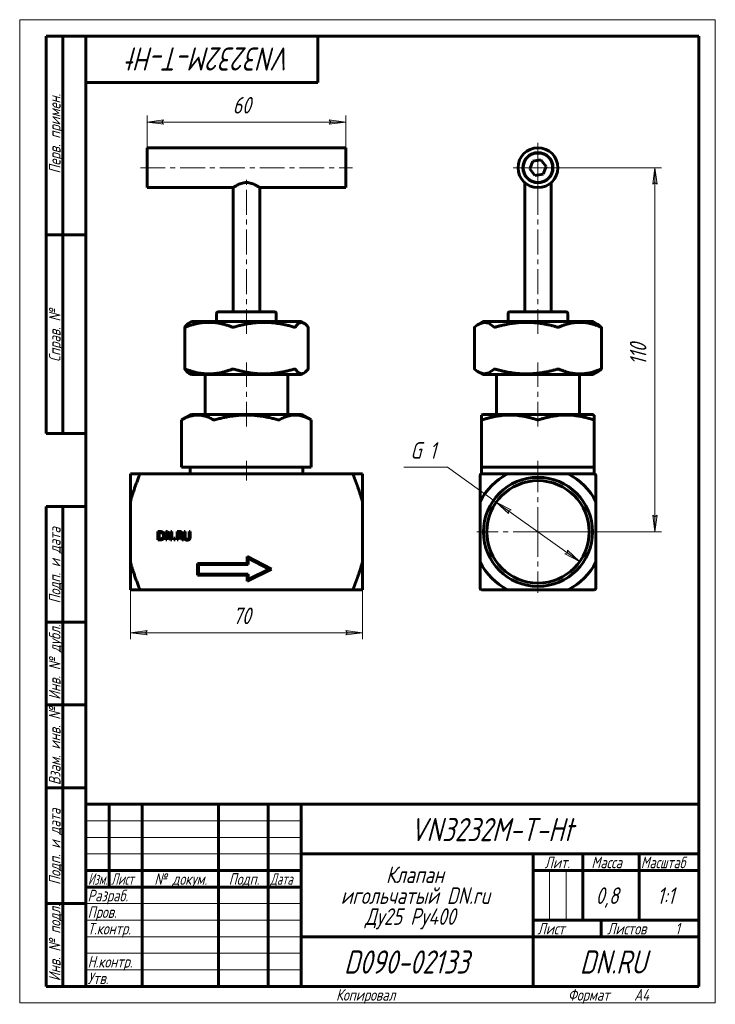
# Model space of a CAD drawing. Header units: millimetres. Extents: x 0 to 210, y 0 to 297.
import ezdxf

# ---------------------------------------------------------------- set-up
doc = ezdxf.new("R2010")
doc.units = ezdxf.units.MM
for name, pattern in [('K5LT_AXLED', [12, 7.5, -1.5, 1.5, -1.5]), ('K5LT_BASIC', [0]), ('K5LT_THIN', [0])]:
    doc.linetypes.add(name, pattern=pattern)
doc.layers.add('Системный слой', color=7, linetype='Continuous')
doc.layers.add('Системный слой (1)', color=7, linetype='Continuous', true_color=0x6c6c6c)
doc.styles.add('KDIMTEXTSTYLE', font='GOST_AU.SHX', dxfattribs={"width": 0.96, "oblique": 15, "height": 5})
doc.styles.add('KTEXTSTYLE', font='GOST_AU.SHX', dxfattribs={"width": 0.96, "height": 5})
doc.dimstyles.new('KDIMSTYLE (1.00)', dxfattribs={"dimtxt": 5, "dimasz": 1, "dimexe": 2, "dimexo": 0, "dimgap": 1, "dimtad": 1, "dimtxsty": 'KDIMTEXTSTYLE', "dimsah": 1, "dimcen": 0, "dimdle": 1, "dimadec": 0, "dimazin": 0, "dimtfac": 0.667, "dimtmove": 0, "dimatfit": 3, "dimfxl": 1, "dimtvp": 1, "dimtolj": 1, "dimtzin": 0, "dimarcsym": 0})

# ---------------------------------------------------------------- blocks, each defined once
blk = doc.blocks.new('U0')
at = {"layer": 'Системный слой (1)', "color": 143, "linetype": 'K5LT_BASIC', "lineweight": 60, "true_color": 0x33acca}
for p, q in [((83.12, 191.44), (84.09, 190.39)), ((84.09, 190.39), (84.96, 190.01)), ((85.82, 190.22), (86.21, 190.5)), ((86.21, 190.5), (86.61, 190.9)), ((86.61, 190.9), (87.04, 191.44)), ((84.96, 190.01), (85.82, 190.22))]:
    blk.add_line(p, q, dxfattribs=at)
blk = doc.blocks.new('U1')
at = {"layer": 'Системный слой (1)', "color": 143, "linetype": 'K5LT_BASIC', "lineweight": 60, "true_color": 0x33acca}
for p, q in [((38.45, 252.29), (38.45, 258.29)), ((38.45, 246.29), (38.45, 252.29))]:
    blk.add_line(p, q, dxfattribs=at)
blk = doc.blocks.new('U2')
at = {"layer": 'Системный слой (1)', "color": 143, "linetype": 'K5LT_BASIC', "lineweight": 60, "true_color": 0x33acca}
for p, q in [((84.96, 205.57), (84.09, 205.19)), ((85.82, 205.36), (84.96, 205.57)), ((86.21, 205.09), (85.82, 205.36)), ((84.09, 205.19), (83.12, 204.14)), ((86.61, 204.68), (86.21, 205.09)), ((87.04, 204.14), (86.61, 204.68))]:
    blk.add_line(p, q, dxfattribs=at)
blk = doc.blocks.new('U3')
at = {"layer": 'Системный слой (1)', "color": 143, "linetype": 'K5LT_BASIC', "lineweight": 60, "true_color": 0x33acca}
for p, q in [((49.84, 204.13), (49.85, 204.14)), ((49.84, 204.12), (49.84, 204.13)), ((49.84, 204.13), (49.84, 204.13)), ((49.84, 204.13), (49.84, 204.13)), ((49.84, 204.13), (49.84, 204.13)), ((49.84, 204.13), (49.84, 204.13)), ((49.84, 204.13), (49.84, 204.13)), ((49.84, 204.11), (49.84, 204.12)), ((49.85, 204.11), (49.84, 204.11)), ((49.85, 204.14), (49.85, 204.14)), ((49.86, 204.1), (49.85, 204.11)), ((49.87, 204.1), (49.86, 204.1)), ((49.86, 204.1), (49.86, 204.1)), ((49.86, 204.1), (49.86, 204.1)), ((49.86, 204.1), (49.86, 204.1)), ((49.91, 204.11), (49.87, 204.1)), ((49.94, 204.12), (49.91, 204.11)), ((49.95, 204.12), (49.94, 204.12)), ((49.96, 204.13), (49.95, 204.12)), ((50.01, 204.14), (49.96, 204.13)), ((49.96, 204.13), (49.96, 204.13)), ((49.96, 204.13), (49.96, 204.13))]:
    blk.add_line(p, q, dxfattribs=at)
blk = doc.blocks.new('U4')
at = {"layer": 'Системный слой (1)', "color": 143, "linetype": 'K5LT_BASIC', "lineweight": 60, "true_color": 0x33acca}
for p, q in [((49.84, 191.47), (49.86, 191.48)), ((49.84, 191.46), (49.84, 191.47)), ((49.84, 191.45), (49.84, 191.46)), ((49.84, 191.46), (49.84, 191.46)), ((49.84, 191.46), (49.84, 191.46)), ((49.84, 191.46), (49.84, 191.46)), ((49.84, 191.46), (49.84, 191.46)), ((49.84, 191.46), (49.84, 191.46)), ((49.85, 191.44), (49.84, 191.45)), ((49.86, 191.48), (49.86, 191.48)), ((49.86, 191.48), (49.87, 191.48)), ((49.87, 191.48), (49.87, 191.48)), ((49.87, 191.48), (49.87, 191.48)), ((49.87, 191.48), (49.89, 191.48)), ((49.89, 191.48), (49.91, 191.47)), ((49.91, 191.47), (49.96, 191.46)), ((49.96, 191.46), (49.97, 191.46)), ((49.97, 191.46), (49.97, 191.45)), ((49.97, 191.45), (49.98, 191.45)), ((49.98, 191.45), (49.99, 191.45)), ((49.99, 191.45), (50.01, 191.44))]:
    blk.add_line(p, q, dxfattribs=at)
blk = doc.blocks.new('U5')
at = {"layer": 'Системный слой (1)', "color": 143, "linetype": 'K5LT_BASIC', "lineweight": 60, "true_color": 0x33acca}
for p, q in [((38.45, 246.29), (64.45, 246.29)), ((72.45, 246.29), (98.45, 246.29))]:
    blk.add_line(p, q, dxfattribs=at)
blk = doc.blocks.new('U6')
at = {"layer": 'Системный слой (1)', "color": 143, "linetype": 'K5LT_BASIC', "lineweight": 60, "true_color": 0x33acca}
for p, q in [((98.45, 258.29), (98.45, 252.29)), ((98.45, 252.29), (98.45, 246.29))]:
    blk.add_line(p, q, dxfattribs=at)
blk = doc.blocks.new('D0')
at = {"layer": 'Системный слой (1)'}
for points in [[(33.45, 111.83), (38.45, 112.49), (37.95, 111.83), (38.45, 111.17)], [(98.45, 111.17), (103.45, 111.83), (98.45, 112.49), (98.95, 111.83)]]:
    blk.add_hatch(color=7, dxfattribs=at).paths.add_polyline_path(points)
at = {"layer": 'Системный слой (1)', "color": 7, "linetype": 'K5LT_THIN', "lineweight": 18, "true_color": 0xffffff}
for p, q in [((33.45, 159.79), (33.45, 109.83)), ((103.45, 159.79), (103.45, 109.83)), ((33.45, 111.83), (38.45, 112.49)), ((38.45, 111.17), (33.45, 111.83)), ((38.45, 112.49), (37.95, 111.83)), ((37.95, 111.83), (38.45, 111.17)), ((98.95, 111.83), (98.45, 112.49)), ((98.45, 112.49), (103.45, 111.83)), ((103.45, 111.83), (98.45, 111.17)), ((98.45, 111.17), (98.95, 111.83))]:
    blk.add_line(p, q, dxfattribs=at)
blk.add_wipeout([(64.36, 112.83), (64.36, 120.21), (72.21, 120.21), (72.21, 112.83)]).dxf.layer = 'Системный слой (1)'
blk.add_line((103.45, 111.83), (33.45, 111.83), dxfattribs=at)
at = {"layer": 'Системный слой (1)', "color": 7, "insert": (64.36, 119.42), "char_height": 5, "attachment_point": 1, "style": 'KTEXTSTYLE'}
blk.add_mtext('\\H5.0;\\W1.000;\\Q15;\\Q15;\\W0.965;70', dxfattribs=at)
blk = doc.blocks.new('KDIMARROW_01')
at = {"layer": 'Системный слой'}
blk.add_hatch(color=0, dxfattribs=at).paths.add_polyline_path([(0, 0), (-5, 0.66), (-4.5, 0), (-5, -0.66)])
at = {"layer": 'Системный слой', "color": 0, "linetype": 'K5LT_THIN', "lineweight": 18}
for p, q in [((-4.5, 0), (-5, 0.66)), ((-5, 0.66), (0, 0)), ((0, 0), (-5, -0.66)), ((-5, -0.66), (-4.5, 0))]:
    blk.add_line(p, q, dxfattribs=at)
at = {"layer": 'Системный слой (1)', "color": 0, "linetype": 'K5LT_THIN', "lineweight": 18}
blk.add_line((156.46, 142.29), (155.46, 142.29), dxfattribs=at)
blk = doc.blocks.new('D1')
at = {"layer": 'Системный слой (1)'}
for points in [[(42.95, 266.07), (43.45, 266.73), (38.45, 266.07), (43.45, 265.42)], [(93.45, 265.42), (98.45, 266.07), (93.45, 266.73), (93.95, 266.07)]]:
    blk.add_hatch(color=7, dxfattribs=at).paths.add_polyline_path(points)
at = {"layer": 'Системный слой (1)', "color": 7, "linetype": 'K5LT_THIN', "lineweight": 18, "true_color": 0xffffff}
for p, q in [((38.45, 258.29), (38.45, 268.07)), ((98.45, 258.29), (98.45, 268.07)), ((38.45, 266.07), (43.45, 266.73)), ((43.45, 265.42), (38.45, 266.07)), ((43.45, 266.73), (42.95, 266.07)), ((42.95, 266.07), (43.45, 265.42)), ((93.95, 266.07), (93.45, 266.73)), ((93.45, 266.73), (98.45, 266.07)), ((98.45, 266.07), (93.45, 265.42)), ((93.45, 265.42), (93.95, 266.07))]:
    blk.add_line(p, q, dxfattribs=at)
blk.add_wipeout([(64.3, 267.07), (64.3, 274.46), (72.27, 274.46), (72.27, 267.07)]).dxf.layer = 'Системный слой (1)'
blk.add_line((98.45, 266.07), (38.45, 266.07), dxfattribs=at)
at = {"layer": 'Системный слой (1)', "color": 7, "insert": (64.3, 273.66), "char_height": 5, "attachment_point": 1, "style": 'KTEXTSTYLE'}
blk.add_mtext('\\H5.0;\\W1.000;\\Q15;\\Q15;\\W0.965;60', dxfattribs=at)
blk = doc.blocks.new('U7')
at = {"layer": 'Системный слой (1)', "color": 143, "linetype": 'K5LT_BASIC', "lineweight": 60, "true_color": 0x33acca}
for p, q in [((140.1, 205.57), (138.58, 205.07)), ((141.6, 205.29), (140.1, 205.57)), ((143.27, 204.14), (141.6, 205.29)), ((137.77, 204.51), (137.35, 204.14)), ((138.18, 204.82), (137.77, 204.51)), ((138.58, 205.07), (138.18, 204.82))]:
    blk.add_line(p, q, dxfattribs=at)
blk = doc.blocks.new('U8')
at = {"layer": 'Системный слой (1)', "color": 143, "linetype": 'K5LT_BASIC', "lineweight": 60, "true_color": 0x33acca}
for p, q in [((175.49, 204.14), (175.48, 204.14)), ((175.51, 204.13), (175.49, 204.14)), ((175.52, 204.13), (175.51, 204.13)), ((175.51, 204.13), (175.51, 204.13)), ((175.57, 204.11), (175.52, 204.13)), ((175.52, 204.13), (175.52, 204.13)), ((175.59, 204.11), (175.57, 204.11)), ((175.58, 204.14), (175.6, 204.13)), ((175.59, 204.1), (175.59, 204.11)), ((175.6, 204.1), (175.59, 204.1)), ((175.6, 204.13), (175.6, 204.13)), ((175.6, 204.13), (175.6, 204.13)), ((175.6, 204.13), (175.6, 204.13)), ((175.6, 204.13), (175.6, 204.12)), ((175.6, 204.12), (175.6, 204.12)), ((175.6, 204.12), (175.61, 204.12)), ((175.61, 204.11), (175.6, 204.1)), ((175.6, 204.1), (175.6, 204.1)), ((175.6, 204.1), (175.6, 204.1)), ((175.61, 204.12), (175.61, 204.11))]:
    blk.add_line(p, q, dxfattribs=at)
blk = doc.blocks.new('U9')
at = {"layer": 'Системный слой (1)', "color": 143, "linetype": 'K5LT_BASIC', "lineweight": 60, "true_color": 0x33acca}
for p, q in [((139.83, 205.79), (156.46, 205.79)), ((156.46, 205.79), (173.09, 205.79))]:
    blk.add_line(p, q, dxfattribs=at)
blk = doc.blocks.new('U10')
at = {"layer": 'Системный слой (1)', "color": 143, "linetype": 'K5LT_BASIC', "lineweight": 60, "true_color": 0x33acca}
for p, q in [((156.46, 189.79), (139.83, 189.79)), ((173.09, 189.79), (156.46, 189.79))]:
    blk.add_line(p, q, dxfattribs=at)
blk = doc.blocks.new('U11')
at = {"layer": 'Системный слой (1)', "color": 143, "linetype": 'K5LT_BASIC', "lineweight": 60, "true_color": 0x33acca}
for p, q in [((139.83, 177.79), (156.46, 177.79)), ((156.46, 177.79), (173.09, 177.79))]:
    blk.add_line(p, q, dxfattribs=at)
blk = doc.blocks.new('U12')
at = {"layer": 'Системный слой (1)', "color": 143, "linetype": 'K5LT_BASIC', "lineweight": 60, "true_color": 0x33acca}
for p, q in [((137.35, 191.44), (137.77, 191.07)), ((137.77, 191.07), (138.18, 190.77)), ((138.18, 190.77), (138.58, 190.52)), ((138.58, 190.52), (140.1, 190.01)), ((141.6, 190.3), (143.27, 191.44)), ((140.1, 190.01), (141.6, 190.3))]:
    blk.add_line(p, q, dxfattribs=at)
blk = doc.blocks.new('U13')
at = {"layer": 'Системный слой (1)', "color": 143, "linetype": 'K5LT_BASIC', "lineweight": 60, "true_color": 0x33acca}
for p, q in [((175.48, 191.44), (175.52, 191.46)), ((175.52, 191.46), (175.52, 191.46)), ((175.52, 191.46), (175.52, 191.46)), ((175.52, 191.46), (175.53, 191.46)), ((175.53, 191.46), (175.54, 191.47)), ((175.54, 191.47), (175.56, 191.47)), ((175.56, 191.47), (175.59, 191.48)), ((175.59, 191.44), (175.58, 191.44)), ((175.59, 191.48), (175.6, 191.48)), ((175.6, 191.45), (175.59, 191.45)), ((175.59, 191.45), (175.59, 191.44)), ((175.6, 191.48), (175.6, 191.48)), ((175.6, 191.48), (175.6, 191.48)), ((175.6, 191.48), (175.6, 191.48)), ((175.6, 191.48), (175.61, 191.48)), ((175.61, 191.47), (175.6, 191.46)), ((175.6, 191.46), (175.6, 191.46)), ((175.6, 191.46), (175.6, 191.45)), ((175.6, 191.45), (175.6, 191.45)), ((175.61, 191.48), (175.61, 191.47)), ((175.61, 191.47), (175.61, 191.47)), ((175.61, 191.47), (175.61, 191.47))]:
    blk.add_line(p, q, dxfattribs=at)
blk = doc.blocks.new('U14')
at = {"layer": 'Системный слой (1)', "color": 30, "linetype": 'K5LT_AXLED', "lineweight": 18, "true_color": 0xff8000}
for q in [(156.46, 160.76), (138, 142.29), (174.93, 142.29), (156.46, 123.83)]:
    blk.add_line((156.46, 142.29), q, dxfattribs=at)
blk = doc.blocks.new('U15')
at = {"layer": 'Системный слой (1)', "color": 30, "linetype": 'K5LT_AXLED', "lineweight": 18, "true_color": 0xff8000}
for q in [(156.46, 260.29), (148.46, 252.29), (164.46, 252.29), (156.46, 244.29)]:
    blk.add_line((156.46, 252.29), q, dxfattribs=at)
blk = doc.blocks.new('D2')
at = {"layer": 'Системный слой (1)'}
for points in [[(192.45, 247.29), (191.79, 252.29), (191.13, 247.29), (191.79, 247.79)], [(191.79, 142.29), (192.45, 147.29), (191.79, 146.79), (191.13, 147.29)]]:
    blk.add_hatch(color=7, dxfattribs=at).paths.add_polyline_path(points)
at = {"layer": 'Системный слой (1)', "color": 7, "linetype": 'K5LT_THIN', "lineweight": 18, "true_color": 0xffffff}
for p, q in [((156.46, 252.29), (193.79, 252.29)), ((191.13, 247.29), (191.79, 252.29)), ((191.79, 252.29), (192.45, 247.29)), ((191.79, 247.79), (191.13, 247.29)), ((192.45, 247.29), (191.79, 247.79)), ((191.79, 142.29), (191.13, 147.29)), ((191.13, 147.29), (191.79, 146.79)), ((191.79, 146.79), (192.45, 147.29)), ((192.45, 147.29), (191.79, 142.29)), ((156.46, 142.29), (193.79, 142.29))]:
    blk.add_line(p, q, dxfattribs=at)
blk.add_wipeout([(190.79, 192.68), (183.41, 192.68), (183.41, 201.54), (190.79, 201.54)]).dxf.layer = 'Системный слой (1)'
blk.add_line((191.79, 142.29), (191.79, 252.29), dxfattribs=at)
at = {"layer": 'Системный слой (1)', "color": 7, "insert": (184.2, 192.68), "char_height": 5, "attachment_point": 1, "rotation": 90, "style": 'KTEXTSTYLE'}
blk.add_mtext('\\H5.0;\\W1.000;\\Q15;\\Q15;\\W0.965;110', dxfattribs=at)
blk = doc.blocks.new('D3')
at = {"layer": 'Системный слой (1)'}
for points in [[(148.33, 148.91), (143.88, 151.28), (147.57, 147.84), (147.54, 148.67)], [(169.05, 133.3), (165.36, 136.74), (165.39, 135.92), (164.6, 135.67)]]:
    blk.add_hatch(color=7, dxfattribs=at).paths.add_polyline_path(points)
at = {"layer": 'Системный слой (1)', "color": 7, "linetype": 'K5LT_THIN', "lineweight": 18, "true_color": 0xffffff}
for p, q in [((143.88, 151.28), (129.16, 161.79)), ((143.88, 151.28), (148.33, 148.91)), ((147.57, 147.84), (143.88, 151.28)), ((169.05, 133.3), (143.88, 151.28)), ((148.33, 148.91), (147.54, 148.67)), ((147.54, 148.67), (147.57, 147.84)), ((164.6, 135.67), (165.39, 135.92)), ((169.05, 133.3), (164.6, 135.67)), ((165.39, 135.92), (165.36, 136.74)), ((165.36, 136.74), (169.05, 133.3))]:
    blk.add_line(p, q, dxfattribs=at)
blk.add_wipeout([(117.94, 162.79), (117.94, 170.17), (126.8, 170.17), (126.8, 162.79)]).dxf.layer = 'Системный слой (1)'
blk.add_line((129.16, 161.79), (115.94, 161.79), dxfattribs=at)
at = {"layer": 'Системный слой (1)', "color": 7, "insert": (117.94, 169.38), "char_height": 5, "attachment_point": 1, "style": 'KTEXTSTYLE'}
blk.add_mtext('\\H5.0;\\W1.000;\\Q15;\\Q15;\\W0.965;G 1', dxfattribs=at)
blk = doc.blocks.new('U16')
at = {"color": 7, "linetype": 'K5LT_THIN', "lineweight": 18, "true_color": 0xffffff}
for p, q in [((0, 0), (0, 297)), ((0, 297), (210, 297)), ((210, 297), (210, 0)), ((20, 55), (85, 55)), ((20, 50), (85, 50)), ((20, 45), (85, 45)), ((159.96, 25), (159.96, 40)), ((164.98, 25), (164.98, 40)), ((20, 30), (85, 30)), ((20, 25), (85, 25)), ((20, 20), (85, 20)), ((20, 15), (85, 15)), ((20, 10), (85, 10)), ((210, 0), (0, 0))]:
    blk.add_line(p, q, dxfattribs=at)
at = {"color": 143, "linetype": 'K5LT_BASIC', "lineweight": 60, "true_color": 0x33acca}
for p, q in [((8, 172), (8, 292)), ((20, 292), (8, 292)), ((13, 172), (13, 292)), ((20, 5), (20, 292)), ((20, 292), (205, 292)), ((90, 292), (90, 278)), ((205, 292), (205, 5)), ((90, 278), (20, 278)), ((20, 232), (8, 232)), ((20, 172), (8, 172)), ((8, 5), (8, 150)), ((20, 150), (8, 150)), ((13, 5), (13, 150)), ((20, 115), (8, 115)), ((20, 90), (8, 90)), ((20, 65), (8, 65)), ((20, 60), (205, 60)), ((20, 5), (20, 60)), ((27, 35), (27, 60)), ((37, 5), (37, 60)), ((60, 5), (60, 60)), ((75, 5), (75, 60)), ((85, 5), (85, 60)), ((85, 45), (205, 45)), ((155, 5), (155, 45)), ((170, 25), (170, 45)), ((187, 25), (187, 45)), ((20, 40), (85, 40)), ((155, 40), (170, 40)), ((170, 40), (205, 40)), ((20, 35), (85, 35)), ((20, 30), (8, 30)), ((155, 25), (205, 25)), ((175.57, 20), (175.57, 25)), ((85, 20), (155, 20)), ((155, 20), (205, 20)), ((20, 5), (8, 5)), ((205, 5), (20, 5))]:
    blk.add_line(p, q, dxfattribs=at)
at = {"color": 7, "attachment_point": 1, "style": 'KTEXTSTYLE'}
for s, insert, char_height, rotation in [('\\H5.0;\\W1.000;\\Q15;\\Q15;\\W0.965;\\H7.00;VN3232M-T-Ht', (82.11, 281.64), 7, 180), ('\\H5.0;\\W1.000;\\Q15;\\Q15;\\W0.965;\\H3.50;Перв. примен.', (8.82, 250.52), 3.5, 90), ('\\H5.0;\\W1.000;\\Q15;\\Q15;\\W0.965;\\H3.50;Справ. №', (8.82, 193.63), 3.5, 90), ('\\H5.0;\\W1.000;\\Q15;\\Q15;\\W0.965;\\H3.50;Подп. и дата', (8.82, 120.66), 3.5, 90), ('\\H5.0;\\W1.000;\\Q15;\\Q15;\\W0.965;\\H3.50;Инв. № дубл.', (8.82, 91.57), 3.5, 90), ('\\H5.0;\\W1.000;\\Q15;\\Q15;\\W0.965;\\H3.50;Взам. инв. №', (8.82, 65.8), 3.5, 90), ('\\H5.0;\\W1.000;\\Q15;\\Q15;\\W0.965;\\H3.50;Подп. и дата', (8.82, 35.66), 3.5, 90), ('\\H5.0;\\W1.000;\\Q15;\\Q15;\\W0.965;\\H3.50;Инв. № подл.', (8.82, 6.57), 3.5, 90)]:
    blk.add_mtext(s, dxfattribs=dict(at, insert=insert, char_height=char_height, rotation=rotation))
for s, insert, char_height in [('\\H5.0;\\W1.000;\\Q15;\\Q15;\\W0.965;\\H7.00;VN3232M-T-Ht', (117.89, 55.86), 7), ('\\H5.0;\\W1.000;\\Q15;\\Q15;\\W0.965;\\H3.50;Лит.', (158.47, 44.18), 3.5), ('\\H5.0;\\W1.000;\\Q15;\\Q15;\\W0.965;\\H3.50;Масса', (172.58, 44.18), 3.5), ('\\H5.0;\\W1.000;\\Q15;\\Q15;\\W0.930;\\H3.50;Масштаб', (187.52, 44.18), 3.5), ('\\H5.0;\\W1.000;\\Q15;\\Q15;\\W0.784;\\H3.50;Изм.', (20.62, 39.18), 3.5), ('\\H5.0;\\W1.000;\\Q15;\\Q15;\\W0.799;\\H3.50;Лист', (27.61, 39.18), 3.5), ('\\H5.0;\\W1.000;\\Q15;\\Q15;\\W0.965;\\H3.50;№ докум.', (40.63, 39.18), 3.5), ('\\H5.0;\\W1.000;\\Q15;\\Q15;\\W0.965;\\H3.50;Подп.', (63.1, 39.18), 3.5), ('\\H5.0;\\W1.000;\\Q15;\\Q15;\\W0.799;\\H3.50;Дата', (75.61, 39.18), 3.5), ('\\H5.0;\\W1.000;\\Q15;\\Q15;\\W0.965;Клапан', (110.56, 41.21), 5), ('\\H5.0;\\W1.000;\\Q15;\\Q15;\\W0.965;\\H3.50;Разраб.', (20.5, 34.18), 3.5), ('\\H5.0;\\W1.000;\\Q15;\\Q15;\\W0.965;игольчатый DN.ru', (96.93, 34.9), 5), ('\\H5.0;\\W1.000;\\Q15;\\Q15;\\W0.965;0,8', (173.89, 34.9), 5), ('\\H5.0;\\W1.000;\\Q15;\\Q15;\\W0.965;{\\c16737820;1:1}', (192.44, 34.9), 5), ('\\H5.0;\\W1.000;\\Q15;\\Q15;\\W0.965;\\H3.50;Пров.', (20.5, 29.18), 3.5), ('\\H5.0;\\W1.000;\\Q15;\\Q15;\\W0.965;Ду25 Ру400', (104.21, 28.59), 5), ('\\H5.0;\\W1.000;\\Q15;\\Q15;\\W0.965;\\H3.50;Т.контр.', (20.5, 24.18), 3.5), ('\\H5.0;\\W1.000;\\Q15;\\Q15;\\W0.965;\\H3.50;Лист', (156.32, 24.18), 3.5), ('\\H5.0;\\W1.000;\\Q15;\\Q15;\\W0.965;\\H3.50;Листов', (177.36, 24.18), 3.5), ('\\H5.0;\\W1.000;\\Q15;\\Q15;\\W0.965;\\H3.50;1', (197.91, 24.18), 3.5), ('\\H5.0;\\W1.000;\\Q15;\\Q15;\\W0.965;\\H7.00;D090-02133', (97.89, 15.86), 7), ('\\H5.0;\\W1.000;\\Q15;\\Q15;\\W0.965;\\H7.00;DN.RU', (169.1, 15.86), 7), ('\\H5.0;\\W1.000;\\Q15;\\Q15;\\W0.965;\\H3.50;Н.контр.', (20.5, 14.18), 3.5), ('\\H5.0;\\W1.000;\\Q15;\\Q15;\\W0.965;\\H3.50;Утв.', (20.5, 9.18), 3.5), ('\\H5.0;\\W1.000;\\Q15;\\Q15;\\W0.965;\\H3.50;Копировал', (95.5, 4.18), 3.5), ('\\H5.0;\\W1.000;\\Q15;\\Q15;\\W0.965;\\H3.50;Формат', (165.5, 4.18), 3.5), ('\\H5.0;\\W1.000;\\Q15;\\Q15;\\W0.965;\\H3.50;A4', (185.5, 4.18), 3.5)]:
    blk.add_mtext(s, dxfattribs=dict(at, insert=insert, char_height=char_height))

msp = doc.modelspace()

# ---------------------------------------------------------------- linework, layer by layer
at = {"layer": 'Системный слой (1)', "color": 143, "linetype": 'K5LT_BASIC', "lineweight": 60, "true_color": 0x33acca}
for p, q in [((38.447, 258.292), (98.447, 258.292)), ((153.964, 251.901), (154.876, 254.262)), ((154.876, 254.262), (157.377, 254.653)), ((157.377, 254.653), (158.965, 252.682)), ((155.553, 249.931), (153.964, 251.901)), ((158.053, 250.322), (155.553, 249.931)), ((158.965, 252.682), (158.053, 250.322)), ((152.465, 208.792), (152.465, 247.82)), ((160.465, 208.792), (160.465, 247.82)), ((64.447, 208.792), (64.447, 246.292)), ((72.447, 208.792), (72.447, 246.292)), ((59.447, 205.792), (59.447, 208.292)), ((76.947, 208.792), (59.947, 208.792)), ((77.447, 205.792), (77.447, 208.292)), ((147.465, 205.792), (147.465, 208.292)), ((164.965, 208.792), (147.965, 208.792)), ((165.465, 205.792), (165.465, 208.292)), ((51.817, 205.792), (51.075, 205.363)), ((51.817, 205.792), (85.077, 205.792)), ((85.077, 205.792), (85.82, 205.363)), ((139.835, 205.792), (138.578, 205.066)), ((173.095, 205.792), (174.352, 205.066)), ((49.839, 191.465), (49.839, 204.118)), ((87.055, 191.465), (87.055, 204.118)), ((137.32, 191.473), (137.32, 204.11)), ((175.609, 191.473), (175.609, 204.11)), ((139.835, 189.792), (138.578, 190.518)), ((173.095, 189.792), (174.352, 190.518)), ((51.817, 189.792), (51.075, 190.22)), ((85.077, 189.792), (51.817, 189.792)), ((55.947, 177.792), (55.947, 189.792)), ((80.947, 177.792), (80.947, 189.792)), ((85.077, 189.792), (85.82, 190.22)), ((143.965, 177.792), (143.965, 189.792)), ((168.965, 177.792), (168.965, 189.792)), ((51.817, 177.792), (48.895, 176.104)), ((48.962, 176.142), (48.895, 176.104)), ((48.895, 161.792), (48.895, 176.104)), ((51.817, 177.792), (85.077, 177.792)), ((85.077, 177.792), (88, 176.104)), ((88, 176.104), (87.933, 176.142)), ((88, 161.792), (88, 176.104)), ((139.835, 177.792), (139.465, 177.578)), ((139.465, 176.142), (139.465, 177.578)), ((139.465, 176.142), (139.465, 161.792)), ((173.095, 177.792), (173.465, 177.578)), ((173.465, 177.578), (173.465, 176.142)), ((173.465, 161.792), (173.465, 176.142)), ((48.895, 161.792), (48.962, 161.792)), ((48.962, 161.792), (53.725, 161.792)), ((51.447, 159.792), (51.447, 161.792)), ((53.725, 161.792), (58.488, 161.792)), ((58.488, 161.792), (58.921, 161.792)), ((58.921, 161.792), (68.447, 161.792)), ((68.447, 161.792), (77.974, 161.792)), ((77.974, 161.792), (78.407, 161.792)), ((78.407, 161.792), (83.17, 161.792)), ((83.17, 161.792), (87.933, 161.792)), ((85.447, 159.792), (85.447, 161.792)), ((87.933, 161.792), (88, 161.792)), ((139.465, 159.792), (139.465, 161.792)), ((139.465, 161.792), (139.715, 161.792)), ((139.715, 161.792), (147.965, 161.792)), ((147.965, 161.792), (156.215, 161.792)), ((156.215, 161.792), (156.715, 161.792)), ((156.715, 161.792), (164.965, 161.792)), ((164.965, 161.792), (173.215, 161.792)), ((173.215, 161.792), (173.465, 161.792)), ((173.465, 159.792), (173.465, 161.792)), ((33.447, 159.792), (36.131, 159.792)), ((33.447, 151.444), (33.447, 159.792)), ((68.447, 159.792), (36.131, 159.792)), ((100.763, 159.792), (68.447, 159.792)), ((100.763, 159.792), (101.947, 159.792)), ((101.947, 159.792), (103.447, 159.792)), ((103.447, 159.792), (103.447, 151.444)), ((138.965, 151.444), (138.965, 159.292)), ((139.465, 159.792), (147.313, 159.792)), ((147.313, 159.792), (165.617, 159.792)), ((165.617, 159.792), (173.465, 159.792)), ((173.965, 159.292), (173.965, 151.444)), ((33.447, 151.444), (33.447, 133.14)), ((103.447, 151.444), (103.447, 133.14)), ((138.965, 133.14), (138.965, 151.444)), ((173.965, 151.444), (173.965, 133.14)), ((41.74, 142.397), (42.318, 142.397)), ((41.74, 139.857), (41.74, 142.397)), ((42.324, 139.857), (41.74, 139.857)), ((42.334, 142.105), (42.077, 142.105)), ((42.077, 142.105), (42.077, 140.149)), ((42.077, 140.149), (42.334, 140.149)), ((44.109, 139.857), (44.109, 142.397)), ((44.109, 142.397), (44.588, 142.397)), ((44.424, 139.857), (44.109, 139.857)), ((45.548, 139.857), (44.424, 142.047)), ((44.424, 142.047), (44.424, 139.857)), ((44.588, 142.397), (45.611, 140.386)), ((45.926, 139.857), (45.548, 139.857)), ((45.611, 140.386), (45.611, 142.397)), ((45.611, 142.397), (45.926, 142.397)), ((45.926, 142.397), (45.926, 139.857)), ((46.507, 139.857), (46.507, 140.343)), ((46.507, 140.343), (46.914, 140.343)), ((46.914, 139.857), (46.507, 139.857)), ((46.914, 140.343), (46.914, 139.857)), ((47.499, 139.857), (47.499, 142.397)), ((47.499, 142.397), (48.153, 142.397)), ((47.836, 139.857), (47.499, 139.857)), ((48.172, 142.105), (47.836, 142.105)), ((47.836, 142.105), (47.836, 141.15)), ((47.836, 141.15), (48.133, 141.15)), ((48.223, 140.868), (47.836, 140.868)), ((47.836, 140.868), (47.836, 139.857)), ((49.026, 139.857), (48.223, 140.868)), ((48.561, 140.962), (49.465, 139.857)), ((49.465, 139.857), (49.026, 139.857)), ((49.635, 142.397), (49.973, 142.397)), ((49.635, 140.812), (49.635, 142.397)), ((49.973, 142.397), (49.973, 140.812)), ((51.136, 142.397), (51.474, 142.397)), ((51.136, 140.804), (51.136, 142.397)), ((51.474, 142.397), (51.474, 140.812)), ((68.638, 134.891), (76.005, 131.013)), ((68.638, 132.721), (68.638, 134.891)), ((68.938, 134.394), (68.938, 132.421)), ((75.342, 131.023), (68.938, 134.394)), ((33.447, 124.792), (33.447, 133.14)), ((53.638, 132.721), (68.638, 132.721)), ((53.638, 129.221), (53.638, 132.721)), ((68.938, 132.421), (53.938, 132.421)), ((53.938, 132.421), (53.938, 129.521)), ((76.005, 131.013), (68.638, 127.412)), ((68.938, 127.892), (75.342, 131.023)), ((103.447, 133.14), (103.447, 124.792)), ((138.965, 125.292), (138.965, 133.14)), ((173.965, 133.14), (173.965, 125.292)), ((68.638, 129.221), (53.638, 129.221)), ((53.938, 129.521), (68.938, 129.521)), ((68.638, 127.412), (68.638, 129.221)), ((68.938, 129.521), (68.938, 127.892)), ((36.131, 124.792), (33.447, 124.792)), ((36.131, 124.792), (100.763, 124.792)), ((101.947, 124.792), (100.763, 124.792)), ((103.447, 124.792), (101.947, 124.792)), ((147.313, 124.792), (139.465, 124.792)), ((165.617, 124.792), (147.313, 124.792)), ((173.465, 124.792), (165.617, 124.792))]:
    msp.add_line(p, q, dxfattribs=at)
at = {"layer": 'Системный слой (1)', "color": 30, "linetype": 'K5LT_AXLED', "lineweight": 18, "true_color": 0xff8000}
for p, q in [((36.447, 252.292), (100.447, 252.292)), ((68.447, 202.104), (68.447, 249.82)), ((156.465, 202.104), (156.465, 249.82)), ((68.447, 174.104), (68.447, 193.479)), ((156.465, 174.104), (156.465, 193.479)), ((68.447, 157.792), (68.447, 163.792)), ((156.465, 157.792), (156.465, 163.792))]:
    msp.add_line(p, q, dxfattribs=at)
at = {"layer": 'Системный слой (1)', "color": 143, "linetype": 'K5LT_BASIC', "lineweight": 60, "true_color": 0x33acca}
for centre, radius in [((156.465, 252.292), 6), ((156.465, 252.292), 4.533), ((156.465, 252.292), 4.433), ((156.465, 142.292), 16.465), ((156.465, 142.292), 15.465)]:
    msp.add_circle(centre, radius, dxfattribs=at)
for centre, radius, start, end in [((59.947, 208.292), 0.5, 90, 180), ((76.947, 208.292), 0.5, 0, 90), ((147.965, 208.292), 0.5, 90, 180), ((164.965, 208.292), 0.5, 0, 90), ((139.465, 159.292), 0.5, 90, 180), ((156.465, 142.292), 19.749, 117.60878, 152.39122), ((156.465, 142.292), 19.749, 27.60878, 62.39122), ((173.465, 159.292), 0.5, 0, 90), ((156.465, 142.292), 19.749, 207.60878, 242.39122), ((156.465, 142.292), 19.749, 297.60878, 332.39122), ((139.465, 125.292), 0.5, 180, 270), ((173.465, 125.292), 0.5, 270, 0)]:
    msp.add_arc(centre, radius, start, end, dxfattribs=at)
for points, degree, knots in [([(68.447, 247.82), (67.921, 247.82), (67.381, 247.717), (66.405, 247.397), (65.967, 247.186), (65.275, 246.816), (64.969, 246.628), (64.555, 246.365), (64.447, 246.292), (64.447, 246.292)], 3, [0, 0, 0, 0, 0.15781094, 0.15781094, 0.31562188, 0.31562188, 0.47169668, 0.47169668, 0.62777149, 0.62777149, 0.62777149, 0.62777149]), ([(72.447, 246.292), (72.447, 246.292), (72.34, 246.365), (71.926, 246.628), (71.62, 246.816), (70.928, 247.186), (70.49, 247.397), (69.514, 247.717), (68.973, 247.82), (68.447, 247.82)], 3, [1.88332046, 1.88332046, 1.88332046, 1.88332046, 2.03938926, 2.03938926, 2.19546406, 2.19546406, 2.353275, 2.353275, 2.51108594, 2.51108594, 2.51108594, 2.51108594]), ([(64.68, 204.142), (64.661, 204.137), (64.642, 204.132), (64.556, 204.112), (64.486, 204.104), (64.357, 204.104), (64.292, 204.112), (64.22, 204.132), (64.205, 204.137), (64.19, 204.142)], 3, [0.216920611, 0.216920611, 0.216920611, 0.216920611, 0.222652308, 0.222652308, 0.242459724, 0.242459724, 0.26226714, 0.26226714, 0.267998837, 0.267998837, 0.267998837, 0.267998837]), ([(83.121, 204.142), (83.117, 204.137), (83.112, 204.132), (83.084, 204.112), (83.048, 204.104), (82.96, 204.104), (82.904, 204.112), (82.824, 204.132), (82.806, 204.137), (82.788, 204.142)], 3, [0.216920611, 0.216920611, 0.216920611, 0.216920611, 0.222652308, 0.222652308, 0.242459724, 0.242459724, 0.26226714, 0.26226714, 0.267998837, 0.267998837, 0.267998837, 0.267998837]), ([(87.055, 204.118), (87.055, 204.121), (87.055, 204.124), (87.051, 204.132), (87.048, 204.137), (87.044, 204.142)], 3, [0.257892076, 0.257892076, 0.257892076, 0.257892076, 0.26226714, 0.26226714, 0.267998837, 0.267998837, 0.267998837, 0.267998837]), ([(137.345, 204.142), (137.339, 204.137), (137.334, 204.132), (137.324, 204.12), (137.321, 204.114), (137.321, 204.111)], 3, [0.216920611, 0.216920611, 0.216920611, 0.216920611, 0.222652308, 0.222652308, 0.232288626, 0.232288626, 0.232288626, 0.232288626]), ([(143.642, 204.142), (143.623, 204.137), (143.604, 204.132), (143.521, 204.112), (143.46, 204.104), (143.362, 204.104), (143.32, 204.112), (143.283, 204.132), (143.276, 204.137), (143.27, 204.142)], 3, [0.216920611, 0.216920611, 0.216920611, 0.216920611, 0.222652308, 0.222652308, 0.242459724, 0.242459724, 0.26226714, 0.26226714, 0.267998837, 0.267998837, 0.267998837, 0.267998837]), ([(162.762, 204.142), (162.749, 204.137), (162.735, 204.132), (162.669, 204.112), (162.608, 204.104), (162.482, 204.104), (162.412, 204.112), (162.325, 204.132), (162.305, 204.137), (162.286, 204.142)], 3, [0.216920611, 0.216920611, 0.216920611, 0.216920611, 0.222652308, 0.222652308, 0.242459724, 0.242459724, 0.26226714, 0.26226714, 0.267998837, 0.267998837, 0.267998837, 0.267998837]), ([(64.19, 191.441), (64.205, 191.447), (64.22, 191.452), (64.292, 191.471), (64.357, 191.479), (64.486, 191.479), (64.556, 191.471), (64.642, 191.452), (64.661, 191.447), (64.68, 191.441)], 3, [0.057127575, 0.057127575, 0.057127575, 0.057127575, 0.062859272, 0.062859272, 0.082666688, 0.082666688, 0.102474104, 0.102474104, 0.108205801, 0.108205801, 0.108205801, 0.108205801]), ([(82.788, 191.441), (82.806, 191.447), (82.824, 191.452), (82.904, 191.471), (82.96, 191.479), (83.048, 191.479), (83.084, 191.471), (83.112, 191.452), (83.117, 191.447), (83.121, 191.441)], 3, [0.057127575, 0.057127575, 0.057127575, 0.057127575, 0.062859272, 0.062859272, 0.082666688, 0.082666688, 0.102474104, 0.102474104, 0.108205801, 0.108205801, 0.108205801, 0.108205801]), ([(87.044, 191.441), (87.048, 191.447), (87.051, 191.452), (87.055, 191.46), (87.055, 191.463), (87.055, 191.465)], 3, [0.057127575, 0.057127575, 0.057127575, 0.057127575, 0.062859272, 0.062859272, 0.067234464, 0.067234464, 0.067234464, 0.067234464]), ([(137.321, 191.473), (137.321, 191.469), (137.324, 191.464), (137.334, 191.452), (137.339, 191.447), (137.345, 191.441)], 3, [0.092837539, 0.092837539, 0.092837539, 0.092837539, 0.102474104, 0.102474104, 0.108205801, 0.108205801, 0.108205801, 0.108205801]), ([(143.27, 191.441), (143.276, 191.447), (143.283, 191.452), (143.32, 191.471), (143.362, 191.479), (143.46, 191.479), (143.521, 191.471), (143.604, 191.452), (143.623, 191.447), (143.642, 191.441)], 3, [0.057127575, 0.057127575, 0.057127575, 0.057127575, 0.062859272, 0.062859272, 0.082666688, 0.082666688, 0.102474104, 0.102474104, 0.108205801, 0.108205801, 0.108205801, 0.108205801]), ([(162.286, 191.441), (162.305, 191.447), (162.325, 191.452), (162.412, 191.471), (162.482, 191.479), (162.608, 191.479), (162.669, 191.471), (162.735, 191.452), (162.749, 191.447), (162.762, 191.441)], 3, [0.057127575, 0.057127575, 0.057127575, 0.057127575, 0.062859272, 0.062859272, 0.082666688, 0.082666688, 0.102474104, 0.102474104, 0.108205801, 0.108205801, 0.108205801, 0.108205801]), ([(58.921, 176.142), (58.902, 176.137), (58.882, 176.132), (58.795, 176.112), (58.728, 176.104), (58.614, 176.104), (58.561, 176.112), (58.508, 176.132), (58.498, 176.137), (58.488, 176.142)], 3, [0.216920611, 0.216920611, 0.216920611, 0.216920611, 0.222652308, 0.222652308, 0.242459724, 0.242459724, 0.26226714, 0.26226714, 0.267998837, 0.267998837, 0.267998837, 0.267998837]), ([(78.407, 176.142), (78.397, 176.137), (78.386, 176.132), (78.334, 176.112), (78.281, 176.104), (78.166, 176.104), (78.099, 176.112), (78.012, 176.132), (77.993, 176.137), (77.974, 176.142)], 3, [0.216920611, 0.216920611, 0.216920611, 0.216920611, 0.222652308, 0.222652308, 0.242459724, 0.242459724, 0.26226714, 0.26226714, 0.267998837, 0.267998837, 0.267998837, 0.267998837]), ([(139.715, 176.142), (139.698, 176.137), (139.682, 176.132), (139.611, 176.112), (139.565, 176.104), (139.499, 176.104), (139.476, 176.112), (139.466, 176.132), (139.465, 176.137), (139.465, 176.142)], 3, [0.216920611, 0.216920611, 0.216920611, 0.216920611, 0.222652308, 0.222652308, 0.242459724, 0.242459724, 0.26226714, 0.26226714, 0.267998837, 0.267998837, 0.267998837, 0.267998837]), ([(156.465, 176.104), (156.399, 176.104), (156.329, 176.112), (156.249, 176.132), (156.231, 176.137), (156.215, 176.142)], 3, [0.242459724, 0.242459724, 0.242459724, 0.242459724, 0.26226714, 0.26226714, 0.267998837, 0.267998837, 0.267998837, 0.267998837]), ([(156.715, 176.142), (156.698, 176.137), (156.68, 176.132), (156.6, 176.112), (156.531, 176.104), (156.465, 176.104)], 3, [0.216920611, 0.216920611, 0.216920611, 0.216920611, 0.222652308, 0.222652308, 0.242459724, 0.242459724, 0.242459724, 0.242459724]), ([(173.465, 176.142), (173.465, 176.137), (173.464, 176.132), (173.453, 176.112), (173.431, 176.104), (173.365, 176.104), (173.318, 176.112), (173.248, 176.132), (173.231, 176.137), (173.215, 176.142)], 3, [0.216920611, 0.216920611, 0.216920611, 0.216920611, 0.222652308, 0.222652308, 0.242459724, 0.242459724, 0.26226714, 0.26226714, 0.267998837, 0.267998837, 0.267998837, 0.267998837]), ([(36.131, 159.792), (36.155, 159.792), (36.177, 159.781), (36.207, 159.731), (36.214, 159.692), (36.214, 159.599), (36.207, 159.54), (36.177, 159.416), (36.155, 159.351), (36.131, 159.292)], 3, [0.043462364, 0.043462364, 0.043462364, 0.043462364, 0.06264112, 0.06264112, 0.082379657, 0.082379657, 0.102118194, 0.102118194, 0.121296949, 0.121296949, 0.121296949, 0.121296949]), ([(100.763, 159.292), (100.739, 159.351), (100.718, 159.416), (100.688, 159.54), (100.68, 159.599), (100.68, 159.692), (100.688, 159.731), (100.718, 159.781), (100.739, 159.792), (100.763, 159.792)], 3, [0.20382739, 0.20382739, 0.20382739, 0.20382739, 0.223006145, 0.223006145, 0.242744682, 0.242744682, 0.262483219, 0.262483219, 0.281661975, 0.281661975, 0.281661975, 0.281661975]), ([(43.447, 142.004), (43.541, 141.897), (43.742, 141.495), (43.742, 141.125)], 2, [0.5053234, 0.5053234, 0.5053234, 1, 2, 2, 2]), ([(43.742, 141.125), (43.742, 140.777), (43.535, 140.365), (43.447, 140.261)], 2, [0, 0, 0, 1, 1.4712862, 1.4712862, 1.4712862]), ([(36.131, 125.292), (36.155, 125.232), (36.177, 125.167), (36.207, 125.043), (36.214, 124.985), (36.214, 124.892), (36.207, 124.853), (36.177, 124.803), (36.155, 124.792), (36.131, 124.792)], 3, [0.043462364, 0.043462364, 0.043462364, 0.043462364, 0.06264112, 0.06264112, 0.082379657, 0.082379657, 0.102118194, 0.102118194, 0.121296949, 0.121296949, 0.121296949, 0.121296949]), ([(100.763, 124.792), (100.739, 124.792), (100.718, 124.803), (100.688, 124.853), (100.68, 124.892), (100.68, 124.985), (100.688, 125.043), (100.718, 125.167), (100.739, 125.232), (100.763, 125.292)], 3, [0.20382739, 0.20382739, 0.20382739, 0.20382739, 0.223006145, 0.223006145, 0.242744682, 0.242744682, 0.262483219, 0.262483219, 0.281661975, 0.281661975, 0.281661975, 0.281661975])]:
    msp.add_open_spline(points, degree=degree, knots=knots, dxfattribs=at)
for points, weights in [([(49.85, 204.142), (50.498, 205.03), (51.075, 205.363)], [1.74318944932, 1.81987862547, 1.85044708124]), ([(64.19, 204.142), (57.098, 206.831), (50.005, 204.142)], [1.00391189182, 1.15078864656, 1.00391189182]), ([(82.788, 204.142), (73.734, 206.831), (64.68, 204.142)], [1.00391189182, 1.15078864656, 1.00391189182]), ([(156.465, 205.363), (150.421, 206.097), (143.642, 204.142)], [1.85044708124, 1.92153660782, 1.74318944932]), ([(162.286, 204.142), (159.209, 205.03), (156.465, 205.363)], [1.74318944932, 1.81987862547, 1.85044708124]), ([(175.481, 204.142), (169.121, 206.831), (162.762, 204.142)], [1.00391189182, 1.15078864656, 1.00391189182]), ([(174.352, 205.066), (174.941, 204.726), (175.584, 204.142)], [1.04996472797, 1.03250442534, 1.00391189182]), ([(51.075, 190.22), (50.498, 190.554), (49.85, 191.441)], [1.88740585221, 1.85622685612, 1.7780059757]), ([(50.005, 191.441), (57.098, 188.753), (64.19, 191.441)], [1.00391189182, 1.15078864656, 1.00391189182]), ([(64.68, 191.441), (73.734, 188.753), (82.788, 191.441)], [1.00391189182, 1.15078864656, 1.00391189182]), ([(143.642, 191.441), (150.421, 189.486), (156.465, 190.22)], [1.7780059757, 1.95991524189, 1.88740585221]), ([(156.465, 190.22), (159.209, 190.554), (162.286, 191.441)], [1.88740585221, 1.85622685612, 1.7780059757]), ([(162.762, 191.441), (169.121, 188.753), (175.481, 191.441)], [1.00391189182, 1.15078864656, 1.00391189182]), ([(175.584, 191.441), (174.941, 190.858), (174.352, 190.518)], [1.00391189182, 1.03250441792, 1.0499647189]), ([(58.488, 176.142), (53.725, 178.831), (48.962, 176.142)], [1.00391189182, 1.15078864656, 1.00391189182]), ([(77.974, 176.142), (68.447, 178.831), (58.921, 176.142)], [1.00391189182, 1.15078864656, 1.00391189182]), ([(87.933, 176.142), (83.17, 178.831), (78.407, 176.142)], [1.00391189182, 1.15078864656, 1.00391189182]), ([(156.215, 176.142), (147.965, 178.831), (139.715, 176.142)], [1.00391189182, 1.15078864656, 1.00391189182]), ([(173.215, 176.142), (164.965, 178.831), (156.715, 176.142)], [1.00391189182, 1.15078864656, 1.00391189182]), ([(36.131, 159.292), (34.387, 154.955), (33.447, 151.444)], [1.00182477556, 1.01711199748, 1]), ([(101.947, 156.189), (101.415, 157.672), (100.763, 159.292)], [1.00870100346, 1.00747904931, 1.00182477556]), ([(103.447, 151.444), (102.852, 153.67), (101.947, 156.189)], [1, 1.01078279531, 1.00870100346]), ([(33.447, 133.14), (34.387, 129.629), (36.131, 125.292)], [1, 1.01711199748, 1.00182477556]), ([(101.947, 128.395), (102.852, 130.914), (103.447, 133.14)], [1.00870100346, 1.01078279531, 1]), ([(100.763, 125.292), (101.415, 126.911), (101.947, 128.395)], [1.00182477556, 1.00747904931, 1.00870100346])]:
    msp.add_rational_spline(points, weights, degree=2, dxfattribs=at)
for points in [[(42.318, 142.397), (42.676, 142.397), (43.084, 142.29), (43.228, 142.195)], [(43.224, 140.061), (43.03, 139.939), (42.633, 139.857), (42.324, 139.857)], [(43.005, 141.952), (42.87, 142.033), (42.563, 142.105), (42.334, 142.105)], [(42.334, 140.149), (42.559, 140.149), (42.898, 140.221), (43.036, 140.318)], [(43.39, 141.129), (43.39, 141.421), (43.197, 141.835), (43.005, 141.952)], [(43.036, 140.318), (43.213, 140.437), (43.39, 140.833), (43.39, 141.129)], [(43.447, 140.261), (43.349, 140.143), (43.224, 140.061)], [(43.228, 142.195), (43.352, 142.113), (43.447, 142.004)], [(48.133, 141.15), (48.279, 141.15), (48.512, 141.201), (48.592, 141.281)], [(48.153, 142.397), (48.372, 142.397), (48.666, 142.35), (48.8, 142.263)], [(48.575, 142.018), (48.503, 142.066), (48.312, 142.105), (48.172, 142.105)], [(49.088, 141.707), (49.088, 141.43), (48.804, 141.053), (48.561, 140.962)], [(48.736, 141.681), (48.736, 141.792), (48.658, 141.963), (48.575, 142.018)], [(48.592, 141.281), (48.666, 141.351), (48.736, 141.549), (48.736, 141.681)], [(48.8, 142.263), (48.934, 142.177), (49.088, 141.907), (49.088, 141.707)], [(49.878, 140.038), (49.745, 140.17), (49.635, 140.54), (49.635, 140.812)], [(50.553, 139.803), (50.329, 139.803), (49.996, 139.921), (49.878, 140.038)], [(49.973, 140.812), (49.973, 140.635), (50.018, 140.396), (50.082, 140.3)], [(50.082, 140.3), (50.15, 140.197), (50.385, 140.092), (50.553, 140.092)], [(50.553, 140.092), (50.712, 140.092), (50.959, 140.197), (51.027, 140.3)], [(51.231, 140.038), (51.109, 139.919), (50.788, 139.803), (50.553, 139.803)], [(51.027, 140.3), (51.091, 140.396), (51.136, 140.633), (51.136, 140.804)], [(51.474, 140.812), (51.474, 140.547), (51.366, 140.168), (51.231, 140.038)]]:
    msp.add_open_spline(points, degree=2, dxfattribs=at)

# ---------------------------------------------------------------- block references
at = {"layer": 'Системный слой (1)'}
for name in ['U15', 'U1', 'U6', 'U5', 'U2', 'U7', 'U9', 'U3', 'U8', 'U4', 'U0', 'U12', 'U13', 'U10', 'U11', 'U14']:
    msp.add_blockref(name, (0, 0), dxfattribs=at)

# ---------------------------------------------------------------- next in the draw order: dimensions: what is measured, and where the dimension line sits
at = {"layer": 'Системный слой (1)', "color": 7}
for base, p1, p2, picture, middle in [((98.447, 266.074), (38.447, 258.292), (98.447, 258.292), 'D1', (68.447, 266.074)), ((103.447, 111.828), (33.447, 159.792), (103.447, 159.792), 'D0', (68.447, 111.828))]:
    dim = msp.add_linear_dim(base=base, p1=p1, p2=p2, dimstyle='KDIMSTYLE (1.00)', override={"dimexo": 0, "dimpost": '\\H5.0;\\W0.965;\\Q15;<>', "dimblk1": 'KDIMARROW_01', "dimblk2": 'KDIMARROW_01', "dimse1": 0, "dimse2": 0, "dimclrt": 7, "dimtol": 1, "dimtp": 0, "dimtm": 0, "dimtdec": 5, "dimtolj": 1}, dxfattribs=at)
    dim.commit()
    dim.dimension.update_dxf_attribs({"geometry": picture, "text_midpoint": middle, "dimtype": 160})
dim = msp.add_linear_dim(base=(191.791, 142.292), p1=(156.465, 252.292), p2=(156.465, 142.292), angle=90, dimstyle='KDIMSTYLE (1.00)', override={"dimexo": 0, "dimpost": '\\H5.0;\\W0.965;\\Q15;<>', "dimblk1": 'KDIMARROW_01', "dimblk2": 'KDIMARROW_01', "dimse1": 0, "dimse2": 0, "dimclrt": 7, "dimtol": 1, "dimtp": 0, "dimtm": 0, "dimtdec": 5, "dimtolj": 1}, dxfattribs=at)
dim.commit()
dim.dimension.update_dxf_attribs({"geometry": 'D2', "text_midpoint": (191.791, 197.292), "dimtype": 160})

# ---------------------------------------------------------------- next in the draw order: dimensions: what is measured, and where the dimension line sits
dim = msp.add_diameter_dim_2p(p1=(169.049, 133.303), p2=(143.88, 151.281), text='\\H5.0;\\W0.965;\\Q15;\\H5.0;\\W0.965;\\Q15;\\Q15;G 1', dimstyle='KDIMSTYLE (1.00)', override={"dimtih": 1, "dimtoh": 1, "dimblk1": 'KDIMARROW_01', "dimblk2": 'KDIMARROW_01', "dimclrt": 7, "dimtmove": 1, "dimatfit": 2, "dimtolj": 1}, dxfattribs=at)
dim.commit()
dim.dimension.update_dxf_attribs({"geometry": 'D3', "text_midpoint": (127.165, 161.792), "dimtype": 163})

# ---------------------------------------------------------------- next in the draw order: block references
msp.add_blockref('U16', (0, 0))

doc.saveas('drawing.dxf')
